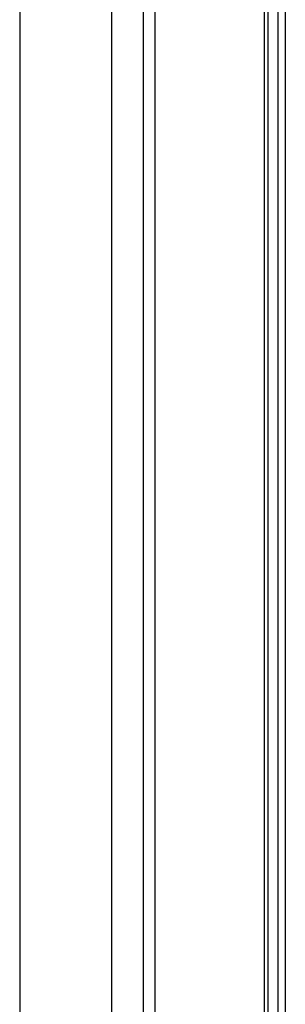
# Model space of a CAD drawing. Header units: millimetres. Extents: x 3811.49 to 3812.61, y 4795.07 to 4797.37.
# Tile 47 of 58: x 3812.2177 to 3812.2496, y 4796.4756 to 4796.5937. Entities that reach past the tile are written whole.
import ezdxf

# ---------------------------------------------------------------- set-up
doc = ezdxf.new("R2010")
doc.units = ezdxf.units.MM
doc.layers.add('SANINDUSA', color=3, linetype='Continuous')

msp = doc.modelspace()

# ---------------------------------------------------------------- linework, layer by layer
at = {"layer": 'SANINDUSA'}
for p, q in [((3812.21769, 4797.21455), (3812.21769, 4795.30855)), ((3812.22872, 4797.21455), (3812.22872, 4795.30855)), ((3812.2325, 4797.21455), (3812.2325, 4795.30855)), ((3812.23393, 4797.21455), (3812.23393, 4795.30855)), ((3812.24702, 4797.21326), (3812.24702, 4795.30983)), ((3812.24751, 4795.30992), (3812.24751, 4797.21318)), ((3812.24869, 4797.21255), (3812.24869, 4795.30992)), ((3812.24958, 4795.30992), (3812.24958, 4797.21255))]:
    msp.add_line(p, q, dxfattribs=at)

doc.saveas('drawing.dxf')
